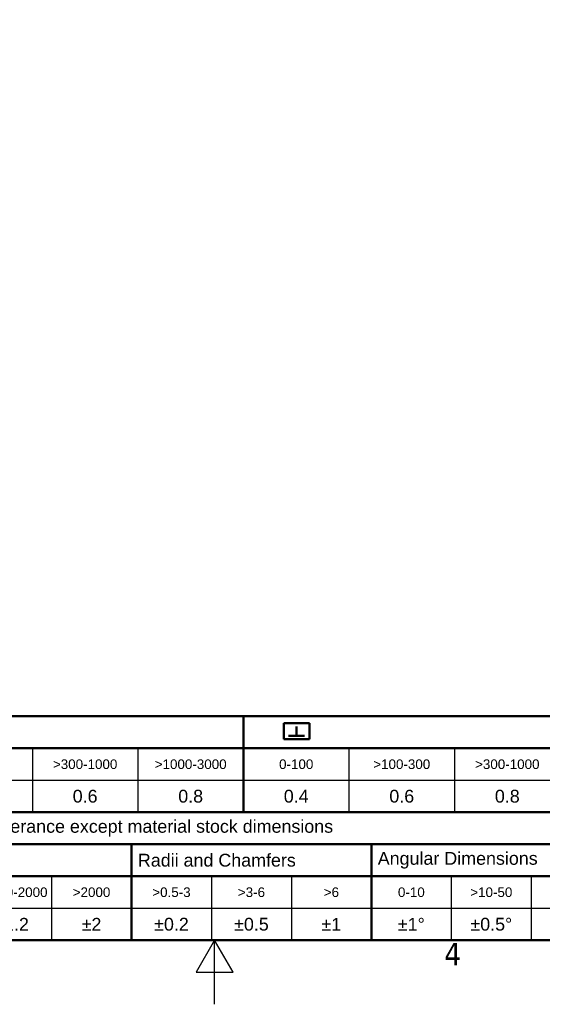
# Model space of a CAD drawing. Header units: millimetres. Extents: x 0 to 5940, y 0 to 4200.
# Tile 8 of 48: x 2665 to 3482, y 0 to 1538. Entities that reach past the tile are written whole.
import ezdxf
from ezdxf.enums import TextEntityAlignment as Align

# ---------------------------------------------------------------- set-up
doc = ezdxf.new("R2010")
doc.units = ezdxf.units.MM
doc.header["$LTSCALE"] = 10
doc.layers.get('0').update_dxf_attribs({"lineweight": 25})
for name, color, linetype, lineweight in [('Geometria schizzo (ISO)', 7, 'Continuous', 25), ('Simbolo (ISO)', 7, 'Continuous', 25), ('Titolo (ISO)', 7, 'Continuous', 50)]:
    doc.layers.add(name, color=color, linetype=linetype, lineweight=lineweight)
doc.styles.add('Stile testo11', font='tahoma.ttf')
doc.styles.add('Stile testo132', font='tahoma.ttf')
doc.styles.add('Stile testo136', font='arial.ttf')
doc.styles.add('Stile testo26', font='arial.ttf')
doc.styles.add('Stile testo27', font='arial.ttf')
doc.styles.add('Stile testo68', font='arial.ttf')
doc.styles.add('Testo nota (ISO)', font='tahoma.ttf')

# ---------------------------------------------------------------- blocks, each defined once
blk = doc.blocks.new('Bordi Bordo di default')
at = {"layer": 'Geometria schizzo (ISO)', "flags": 128}
for points in [[(10, 10), (10, 410), (584, 410), (584, 10), (10, 10)], [(297, 0), (297, 10), (294.11, 5), (299.89, 5), (297, 10)]]:
    blk.add_lwpolyline(points, dxfattribs=at)
at = {"layer": 'Simbolo (ISO)', "insert": (332.9, 6.1), "char_height": 3.5, "attachment_point": 7, "style": 'Testo nota (ISO)'}
blk.add_mtext('4', dxfattribs=at)
blk = doc.blocks.new('Cartigli Dietronic')
at = {"color": 7, "lineweight": 50}
for p, q in [((23.62, 231.55), (23.62, 229.05)), ((23.62, 231.55), (27.62, 231.55)), ((25.62, 231.05), (25.62, 229.55)), ((27.62, 231.55), (27.62, 229.05)), ((24.37, 229.55), (26.87, 229.55)), ((23.62, 229.05), (27.62, 229.05))]:
    blk.add_line(p, q, dxfattribs=at)
at = {"layer": 'Titolo (ISO)'}
for p, q in [((99.8, 232.63), (-100.2, 232.63)), ((17.3, 227.63), (17.3, 232.63)), ((-100.2, 227.63), (99.8, 227.63)), ((17.3, 227.63), (17.3, 217.63)), ((-100.2, 217.63), (99.8, 217.63)), ((-100.2, 212.63), (99.8, 212.63)), ((-0.2, 212.63), (-0.2, 197.63)), ((37.3, 212.63), (37.3, 197.63)), ((-100.2, 207.63), (99.8, 207.63)), ((99.8, 197.63), (-100.2, 197.63))]:
    blk.add_line(p, q, dxfattribs=at)
at = {"layer": 'Titolo (ISO)', "lineweight": 25}
for p, q in [((-15.7, 227.63), (-15.7, 217.63)), ((0.8, 227.63), (0.8, 217.63)), ((33.8, 227.63), (33.8, 217.63)), ((50.3, 227.63), (50.3, 217.63)), ((-100.2, 222.63), (99.8, 222.63)), ((-12.7, 207.63), (-12.7, 197.63)), ((12.3, 207.63), (12.3, 197.63)), ((24.8, 207.63), (24.8, 197.63)), ((49.8, 207.63), (49.8, 197.63)), ((62.3, 207.63), (62.3, 197.63)), ((-100.2, 202.63), (99.8, 202.63))]:
    blk.add_line(p, q, dxfattribs=at)
at = {"layer": 'Titolo (ISO)', "style": 'Testo nota (ISO)'}
for s, insert, char_height, attachment_point in [('\\fArial|b0|i0;\\H1.5000;>300-1000', (-7.45, 225.13), 1.5, 5), ('\\fArial|b0|i0;\\H1.5000;>1000-3000', (9.05, 225.13), 1.5, 5), ('\\fArial|b0|i0;\\H1.5000;0-100', (25.55, 225.13), 1.5, 5), ('\\fArial|b0|i0;\\H1.5000;>100-300', (42.05, 225.13), 1.5, 5), ('\\fArial|b0|i0;\\H1.5000;>300-1000', (58.55, 225.13), 1.5, 5), ('\\fArial|b0|i0;\\H2.0000;0.6', (-7.45, 220.13), 2, 5), ('\\fArial|b0|i0;\\H2.0000;0.8', (9.05, 220.13), 2, 5), ('\\fArial|b0|i0;\\H2.0000;0.4', (25.55, 220.13), 2, 5), ('\\fArial|b0|i0;\\H2.0000;0.6', (42.05, 220.13), 2, 5), ('\\fArial|b0|i0;\\H2.0000;0.8', (58.55, 220.13), 2, 5), ('\\fArial|b0|i0;\\H2.0000;Default tolerance except material stock dimensions', (-0.2, 215.13), 2, 5), ('\\fArial|b0|i0;\\H2.0000;Radii and Chamfers', (0.8, 210.13), 2, 4), ('\\fArial|b0|i0;\\H2.0000;Angular Dimensions', (38.3, 210.13), 2, 4), ('\\fArial|b0|i0;\\H1.5000;>1000-2000', (-18.95, 205.13), 1.5, 5), ('\\fArial|b0|i0;\\H1.5000;>2000', (-6.45, 205.13), 1.5, 5), ('\\fArial|b0|i0;\\H1.5000;>0.5-3', (6.05, 205.13), 1.5, 5), ('\\fArial|b0|i0;\\H1.5000;>3-6', (18.55, 205.13), 1.5, 5), ('\\fArial|b0|i0;\\H1.5000;>6', (31.05, 205.13), 1.5, 5), ('\\fArial|b0|i0;\\H1.5000;0-10', (43.55, 205.13), 1.5, 5), ('\\fArial|b0|i0;\\H1.5000;>10-50', (56.05, 205.13), 1.5, 5), ('\\fArial|b0|i0;\\H2.0000;±1.2', (-18.95, 200.13), 2, 5), ('\\fArial|b0|i0;\\H2.0000;±2', (-6.45, 200.13), 2, 5), ('\\fArial|b0|i0;\\H2.0000;±0.2', (6.05, 200.13), 2, 5), ('\\fArial|b0|i0;\\H2.0000;±0.5', (18.55, 200.13), 2, 5), ('\\fArial|b0|i0;\\H2.0000;±1', (31.05, 200.13), 2, 5), ('\\fArial|b0|i0;\\H2.0000;±1°', (43.55, 200.13), 2, 5), ('\\fArial|b0|i0;\\H2.0000;±0.5°', (56.05, 200.13), 2, 5)]:
    blk.add_mtext(s, dxfattribs=dict(at, insert=insert, char_height=char_height, attachment_point=attachment_point))
at = {"layer": 'Titolo (ISO)'}
for tag, height, style, p in [('REV1', 2, 'Stile testo68', (105.8, 255.13)), ('REV1-AUTORE', 2, 'Stile testo68', (232.3, 255.13)), ('REV1-DATA_CREAZIONE', 2, 'Stile testo68', (252.3, 255.13)), ('REV1-APPROVATORE', 2, 'Stile testo68', (272.3, 255.13)), ('REV1-DATA_APPROVAZIONE', 2, 'Stile testo68', (292.3, 255.13)), ('REV0-APPROVATORE', 2, 'Stile testo68', (272.3, 250.13)), ('REV0-DATA_APPROVAZIONE', 2, 'Stile testo11', (292.3, 250.13)), ('NUMERO_REVISIONE', 5, 'Stile testo132', (292.3, 209.13))]:
    blk.add_attdef(tag, text='', height=height, dxfattribs=dict(at, style=style)).set_placement(p, align=Align.MIDDLE_CENTER)
for tag, height, style, p in [('REV1-DESCRIZIONE', 2, 'Stile testo68', (112.8, 255.13)), ('Semilavorato', 2, 'Stile testo11', (168.8, 240.13)), ('Trattamento_Superficiale', 2, 'Stile testo68', (174.8, 235.13)), ('Trattamento_Termico', 2, 'Stile testo68', (170.8, 230.13)), ('Materiale_Dietronic', 3.5, 'Testo nota (ISO)', (154.8, 220.63))]:
    blk.add_attdef(tag, text='', height=height, dxfattribs=dict(at, style=style)).set_placement(p, align=Align.MIDDLE_LEFT)
for tag, p, height, style in [('AUTORE_001', (221.8, 249.4), 2, 'Stile testo68'), ('DATA_CREAZIONE_001', (245.52, 249.13), 2, 'Stile testo68'), ('Massa_001', (286.99, 233.12), 2.49, 'Stile testo26'), ('Scala_vista_iniziale_001', (240.95, 219.15), 2.99, 'Stile testo136'), ('Dimensioni_foglio_001', (259.86, 219.12), 2.99, 'Stile testo136'), ('NUMERO_PARTE_001', (242.29, 206.13), 5, 'Stile testo132'), ('DESCRIZIONE_001', (154.8, 206.38), 3.5, 'Stile testo27')]:
    blk.add_attdef(tag, p, '', height=height, dxfattribs=dict(at, style=style))

msp = doc.modelspace()

# ---------------------------------------------------------------- block references
at = {"xscale": 10, "yscale": 10, "zscale": 10}
for name, p in [('Bordi Bordo di default', (0, 0)), ('Cartigli Dietronic', (2842, -1876.3))]:
    msp.add_blockref(name, p, dxfattribs=at)

doc.saveas('drawing.dxf')
